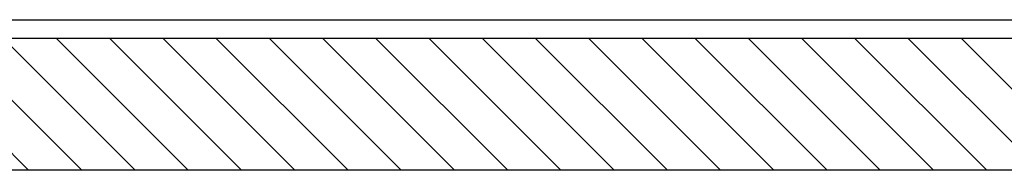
# Model space of a CAD drawing. Extents: x -1763 to 4575, y -3429 to 1051.
# Tile 120 of 193: x 3191.61 to 3217.77, y -2517.27 to -2513.27. Entities that reach past the tile are written whole.
import ezdxf

# ---------------------------------------------------------------- set-up
doc = ezdxf.new("R2010")
doc.units = 0
doc.linetypes.add('DASHED', pattern=[15, 7, -8])
doc.layers.get('0').update_dxf_attribs({"linetype": 'CONTINUOUS'})
doc.layers.add('1', color=7, linetype='CONTINUOUS')

# ---------------------------------------------------------------- blocks, each defined once
blk = doc.blocks.new('Z-STACK', base_point=(-660.966, -2613.082))
at = {"linetype": 'CONTINUOUS'}
h = blk.add_hatch(dxfattribs=at)
h.set_pattern_fill('USER', color=3, angle=135, pattern_type=0)
h.set_pattern_definition([(135, (0, 0), (-0.70710678, -0.70710678), [])])
h.paths.add_polyline_path([(3010.9, -2513.768), (3010.497, -2513.768), (3009.59, -2513.768), (3009.59, -2517.268), (3287.032, -2517.268), (3287.032, -2513.768), (3286.126, -2513.768), (3285.723, -2513.768), (3282.161, -2513.768), (3281.161, -2513.768), (3280.779, -2513.768), (3279.993, -2513.768), (3279.621, -2513.768), (3279.521, -2513.768), (3279.499, -2513.768), (3278.921, -2513.768), (3278.621, -2513.768), (3277.081, -2513.768), (3276.993, -2513.768), (3276.503, -2513.768), (3276.081, -2513.768), (3274.819, -2513.768), (3273.711, -2513.768), (3273.011, -2513.768), (3272.809, -2513.768), (3272.452, -2513.768), (3272.255, -2513.768), (3272.002, -2513.768), (3270.335, -2513.768), (3266.457, -2513.768), (3266.052, -2513.768), (3265.332, -2513.768), (3264.907, -2513.768), (3264.877, -2513.768), (3264.157, -2513.768), (3263.436, -2513.768), (3263.407, -2513.768), (3262.982, -2513.768), (3262.261, -2513.768), (3261.857, -2513.768), (3252.163, -2513.768), (3251.88, -2513.768), (3244.655, -2513.768), (3244.45, -2513.768), (3244.166, -2513.768), (3243.24, -2513.768), (3240.4, -2513.768), (3240.116, -2513.768), (3236.479, -2513.768), (3231.693, -2513.768), (3220.517, -2513.768), (3218.964, -2513.768), (3210.397, -2513.768), (3209.895, -2513.768), (3205.998, -2513.768), (3205.508, -2513.768), (3201.007, -2513.768), (3197.479, -2513.768), (3195.615, -2513.768), (3195.412, -2513.768), (3192.407, -2513.768), (3192.191, -2513.768), (3156.63, -2513.768), (3156.629, -2513.768), (3152.379, -2513.768), (3151.914, -2513.768), (3151.909, -2513.768), (3148.311, -2513.768), (3139.994, -2513.768), (3139.993, -2513.768), (3104.432, -2513.768), (3104.216, -2513.768), (3101.211, -2513.768), (3101.008, -2513.768), (3099.144, -2513.768), (3095.616, -2513.768), (3091.114, -2513.768), (3090.625, -2513.768), (3086.728, -2513.768), (3086.226, -2513.768), (3077.658, -2513.768), (3076.106, -2513.768), (3064.93, -2513.768), (3060.144, -2513.768), (3056.223, -2513.768), (3052.456, -2513.768), (3052.173, -2513.768), (3044.743, -2513.768), (3044.46, -2513.768), (3027.334, -2513.768), (3026.334, -2513.768), (3026.288, -2513.768), (3024.621, -2513.768), (3024.368, -2513.768), (3024.171, -2513.768), (3023.814, -2513.768), (3023.611, -2513.768), (3020.566, -2513.768), (3020.119, -2513.768), (3019.63, -2513.768), (3017.124, -2513.768), (3016.63, -2513.768)])
at = {"color": 5, "linetype": 'CONTINUOUS'}
for p, q in [((3148.311, -2513.268), (3231.183, -2513.268)), ((3197.479, -2513.768), (3195.615, -2513.768)), ((3201.007, -2513.768), (3197.479, -2513.768)), ((3205.508, -2513.768), (3201.007, -2513.768))]:
    blk.add_line(p, q, dxfattribs=at)
at = {"color": 5, "linetype": 'DASHED'}
for p, q in [((3192.191, -2513.768), (3156.63, -2513.768)), ((3192.407, -2513.768), (3192.191, -2513.768)), ((3195.412, -2513.768), (3192.407, -2513.768)), ((3195.615, -2513.768), (3195.412, -2513.768)), ((3197.479, -2513.768), (3195.615, -2513.768)), ((3201.007, -2513.768), (3197.479, -2513.768)), ((3205.508, -2513.768), (3201.007, -2513.768)), ((3205.998, -2513.768), (3205.508, -2513.768)), ((3209.895, -2513.768), (3205.998, -2513.768)), ((3210.397, -2513.768), (3209.895, -2513.768)), ((3218.964, -2513.768), (3210.397, -2513.768))]:
    blk.add_line(p, q, dxfattribs=at)
at = {"color": 7, "linetype": 'CONTINUOUS'}
for p, q in [((3192.191, -2513.768), (3156.63, -2513.768)), ((3192.407, -2513.768), (3192.191, -2513.768)), ((3195.412, -2513.768), (3192.407, -2513.768)), ((3195.615, -2513.768), (3195.412, -2513.768)), ((3205.998, -2513.768), (3205.508, -2513.768)), ((3209.895, -2513.768), (3205.998, -2513.768)), ((3210.397, -2513.768), (3209.895, -2513.768)), ((3218.964, -2513.768), (3210.397, -2513.768))]:
    blk.add_line(p, q, dxfattribs=at)
at = {"color": 3, "linetype": 'CONTINUOUS'}
blk.add_line((3287.032, -2517.268), (3009.59, -2517.268), dxfattribs=at)

msp = doc.modelspace()

# ---------------------------------------------------------------- block references
at = {"layer": '1'}
msp.add_blockref('Z-STACK', (-660.966, -2613.082), dxfattribs=at)

doc.saveas('drawing.dxf')
